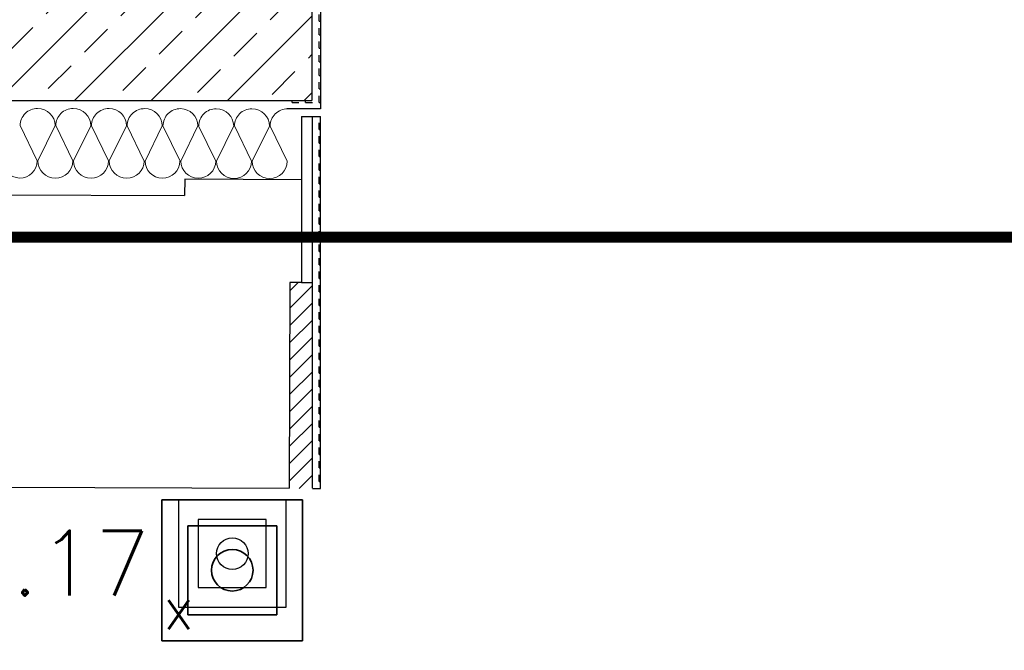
# Model space of a CAD drawing. Header units: millimetres. Extents: x -4577 to 1032787, y -66234 to 201209.
# Tile 229 of 256: x 26380 to 28199, y -56191 to -55026. Entities that reach past the tile are written whole.
import ezdxf
from ezdxf.enums import TextEntityAlignment as Align

# ---------------------------------------------------------------- set-up
doc = ezdxf.new("R2010")
doc.units = ezdxf.units.MM
for name, pattern in [('510_5_2OG_ELT_1004$0$11-07-22_DS_2OG$0$AUSGEZOGEN', [0]), ('510_5_2OG_ELT_1004$0$11-07-22_DS_2OG$0$STRICHPUNKT2_S5', [0.5, 0.35, -0.05, 0.05, -0.05]), ('510_5_2OG_ELT_1004$0$VERDECKT', [9.525, 6.35, -3.175]), ('VERDECKT', [0.375, 0.25, -0.125])]:
    doc.linetypes.add(name, pattern=pattern)
for name, color, linetype in [('0 TP BMA WP2', 1, 'Continuous'), ('510_5_2OG_ELT_1004$0$11-07-22_DS_2OG$0$Bestand', 8, '510_5_2OG_ELT_1004$0$11-07-22_DS_2OG$0$STRICHPUNKT2_S5'), ('510_5_2OG_ELT_1004$0$11-07-22_DS_2OG$0$Nichttragende_Bauteile', 8, '510_5_2OG_ELT_1004$0$11-07-22_DS_2OG$0$AUSGEZOGEN'), ('510_5_2OG_ELT_1004$0$11-07-22_DS_2OG$0$Tragende_Bauteile', 8, '510_5_2OG_ELT_1004$0$11-07-22_DS_2OG$0$AUSGEZOGEN'), ('510_5_2OG_ELT_1004$0$Brandabschnitt', 6, '510_5_2OG_ELT_1004$0$VERDECKT'), ('510_5_2OG_ELT_1004$0$E__FM_BRANDM', 1, 'Continuous')]:
    doc.layers.add(name, color=color, linetype=linetype)
doc.layers.add('510_5_2OG_ELT_1004$0$E__SYM3DPOS', color=2, linetype='Continuous', plot=False)
doc.styles.add('510_5_2OG_ELT_1004$0$Standard', font='simplex.shx')
doc.styles.add('510_5_2OG_ELT_1004$0$TXT', font='TXT.SHX', dxfattribs={"width": 0.7})
pattern_1 = [(0, (1908.297, -66879.192), (25, 25), [12.5, -12.5]), (90, (1908.297, -66879.192), (25, 25), [12.5, -12.5])]

# ---------------------------------------------------------------- blocks, each defined once
blk = doc.blocks.new('TPDK')
at = {"color": 1, "linetype": 'Continuous', "lineweight": 35}
blk.add_line((8447.8, -65580.8), (8447.8, -65841.4), dxfattribs=at)
blk.add_line((8447.8, -65580.8), (8447.8, -65841.4), dxfattribs=at)
at = {"layer": '0 TP BMA WP2', "color": 1, "linetype": 'Continuous', "lineweight": 35}
for p, q in [((8188, -65580.8), (8447.8, -65580.8)), ((8188, -65841.4), (8188, -65580.8)), ((8188, -65580.8), (8447.8, -65580.8)), ((8188, -65841.4), (8188, -65580.8)), ((8447.8, -65841.4), (8188, -65841.4)), ((8447.8, -65841.4), (8188, -65841.4))]:
    blk.add_line(p, q, dxfattribs=at)
at = {"layer": '0 TP BMA WP2', "color": 1, "lineweight": 35}
for p, q in [((8235.6, -65628.8), (8235.6, -65793.4)), ((8400.2, -65628.8), (8235.6, -65628.8)), ((8400.2, -65793.4), (8400.2, -65628.8)), ((8235.6, -65793.4), (8400.2, -65793.4))]:
    blk.add_line(p, q, dxfattribs=at)
blk.add_ellipse((8317.9, -65711.1), major_axis=(0, 38.4), ratio=1, start_param=4.712339, end_param=10.995524, dxfattribs=at)
blk = doc.blocks.new('510_5_2OG_ELT_1004$0$I641')
at = {"linetype": 'Continuous'}
for p, q in [((0, 7.943), (7.919, 7.943)), ((0, 0), (0, 7.943)), ((0, 7.943), (7.919, 7.943)), ((0, 0), (0, 7.943)), ((7.919, 7.943), (7.919, 0)), ((7.919, 7.943), (7.919, 0)), ((7.919, 0), (0, 0)), ((7.919, 0), (0, 0))]:
    blk.add_line(p, q, dxfattribs=at)
blk.add_lwpolyline([(6.468, 6.48), (1.451, 6.48), (1.451, 1.463), (6.468, 1.463)], close=True)
blk.add_circle((3.96, 3.972), 1.169)
at = {"layer": '510_5_2OG_ELT_1004$0$E__FM_BRANDM', "style": '510_5_2OG_ELT_1004$0$TXT', "flags": 1}
blk.add_attdef('EC_APPTAG', (0, 0), '', height=125, dxfattribs=at)
blk = doc.blocks.new('510_5_2OG_ELT_1004$0$11-07-22_DS_2OG$0$MUSTERELEMENT_5')
at = {"layer": '510_5_2OG_ELT_1004$0$11-07-22_DS_2OG$0$Nichttragende_Bauteile', "color": 7, "linetype": '510_5_2OG_ELT_1004$0$11-07-22_DS_2OG$0$AUSGEZOGEN', "lineweight": 18}
for p, q in [((24.4848, 11.6699), (24.5163, 11.6049)), ((24.5177, 11.6049), (24.5495, 11.6698)), ((24.5508, 11.6698), (24.5824, 11.6048)), ((24.5837, 11.6048), (24.6155, 11.6697)), ((24.6168, 11.6697), (24.6484, 11.6046)), ((24.6497, 11.6046), (24.6815, 11.6696)), ((24.6828, 11.6696), (24.7144, 11.6045)), ((24.7157, 11.6045), (24.7475, 11.6695)), ((24.7488, 11.6695), (24.7804, 11.6044)), ((24.7817, 11.6044), (24.8135, 11.6694)), ((24.8148, 11.6694), (24.8464, 11.6043)), ((24.8477, 11.6043), (24.8795, 11.6692)), ((24.8808, 11.6692), (24.9124, 11.6042)), ((24.9137, 11.6042), (24.9455, 11.6691)), ((24.9468, 11.6691), (24.9784, 11.6041))]:
    blk.add_line(p, q, dxfattribs=at)
for centre, start_param, end_param in [((24.5171, 11.6699), 1.570796, 3.141593), ((24.5171, 11.6699), 0, 1.570796), ((24.5831, 11.6698), 1.570796, 3.141593), ((24.5831, 11.6698), 0, 1.570796), ((24.6491, 11.6697), 1.570796, 3.141593), ((24.6491, 11.6697), 0, 1.570796), ((24.7151, 11.6695), 1.570796, 3.141593), ((24.7151, 11.6695), 0, 1.570796), ((24.7812, 11.6694), 1.570796, 3.141593), ((24.7812, 11.6694), 0, 1.570796), ((24.8472, 11.6693), 1.570796, 3.141593), ((24.8472, 11.6693), 0, 1.570796), ((24.9132, 11.6692), 1.570796, 3.141593), ((24.9132, 11.6692), 0, 1.570796), ((24.9792, 11.6691), 1.570796, 3.141593), ((24.484, 11.6049), 3.141593, 6.283185), ((24.55, 11.6048), 3.141593, 6.283185), ((24.616, 11.6047), 3.141593, 6.283185), ((24.682, 11.6046), 3.141593, 6.283185), ((24.748, 11.6045), 3.141593, 6.283185), ((24.814, 11.6044), 3.141593, 6.283185), ((24.8801, 11.6042), 3.141593, 6.283185), ((24.9461, 11.6041), 3.141593, 6.283185)]:
    blk.add_ellipse(centre, major_axis=(0.0323, -0.0001), ratio=0.984775, start_param=start_param, end_param=end_param, dxfattribs=at)
blk = doc.blocks.new('510_5_2OG_ELT_1004')
at = {"layer": '510_5_2OG_ELT_1004$0$11-07-22_DS_2OG$0$Nichttragende_Bauteile', "linetype": 'Continuous'}
h = blk.add_hatch(dxfattribs=at)
h.set_pattern_fill('MUSTER_NA', color=256, scale=12.5, style=0, pattern_type=2)
h.set_pattern_definition(pattern_1)
h.paths.add_polyline_path([(26935.8, -55175.6), (26935.8, -54926.4), (26922.8, -54939.4), (26922.8, -55000.8), (26920.8, -55000.8), (26920.8, -55175.6)], flags=0)
h = blk.add_hatch(dxfattribs=at)
h.set_pattern_fill('MUSTER_NA', color=256, scale=12.5, style=0, pattern_type=2)
h.set_pattern_definition(pattern_1)
h.paths.add_polyline_path([(26874.1, -55190.6), (26919.8, -55190.6), (26919.8, -55175.6), (26874.1, -55175.6)], flags=0)
h = blk.add_hatch(dxfattribs=at)
h.set_pattern_fill('MUSTER_NA', color=256, scale=12.5, style=0, pattern_type=2)
h.set_pattern_definition(pattern_1)
h.paths.add_polyline_path([(26935.8, -55175.6), (26919.8, -55175.6), (26919.8, -55190.6), (26935.8, -55190.6)], flags=0)
h = blk.add_hatch(dxfattribs=at)
h.set_pattern_fill('MUSTER_NA', color=256, scale=12.5, style=0, pattern_type=2)
h.set_pattern_definition(pattern_1)
h.paths.add_polyline_path([(26935.8, -55891.8), (26920.8, -55891.8), (26920.8, -55204.7), (26935.8, -55204.2)], flags=0)
at = {"layer": '510_5_2OG_ELT_1004$0$11-07-22_DS_2OG$0$Tragende_Bauteile', "linetype": 'Continuous'}
h = blk.add_hatch(dxfattribs=at)
h.set_pattern_fill('SCHRAFFUR_16', color=256, scale=1000, style=0, pattern_type=2)
h.set_pattern_definition([(45, (1895.8, -66891.69), (-70.71068, 70.71068), []), (45, (1860.44, -66856.34), (-70.71068, 70.71068), [60, -35])])
h.paths.add_polyline_path([(19380, -55175.6), (26919.8, -55175.6), (26919.8, -54875.6), (19380, -54875.6)], flags=0)
h = blk.add_hatch(dxfattribs=at)
h.set_pattern_fill('SCHRAFFUR_24', color=256, scale=1000, style=0, pattern_type=2)
h.set_pattern_definition([(45, (1895.797, -66891.69), (-31.819805, 31.819805), []), (45, (1879.887, -66875.78), (-31.819805, 31.819805), [])])
h.paths.add_polyline_path([(26879.1, -55511.6), (26879.1, -55891.8), (26920.8, -55891.8), (26920.8, -55511.6)], flags=0)
at = {"layer": '510_5_2OG_ELT_1004$0$11-07-22_DS_2OG$0$Bestand', "linetype": '510_5_2OG_ELT_1004$0$11-07-22_DS_2OG$0$AUSGEZOGEN'}
for p, q in [((26900.8, -55204.7), (26935.8, -55204.7)), ((26900.8, -55204.7), (26900.8, -55511.7)), ((26684.8, -55320.8), (26684.7, -55350.8)), ((26900.8, -55321.7), (26684.8, -55320.8)), ((25364.6, -55345.9), (26684.7, -55350.8)), ((26879.1, -55511.6), (26877.7, -55891.6)), ((26900.8, -55511.7), (26879.1, -55511.6)), ((25167.2, -55885.1), (26877.7, -55891.6))]:
    blk.add_line(p, q, dxfattribs=at)
blk.add_lwpolyline([(26900.8, -55445.2), (26900.8, -55445.2)], close=True, dxfattribs=at)
at = {"layer": '510_5_2OG_ELT_1004$0$11-07-22_DS_2OG$0$Nichttragende_Bauteile', "linetype": '510_5_2OG_ELT_1004$0$11-07-22_DS_2OG$0$AUSGEZOGEN'}
for p, q in [((26935.8, -54926.4), (26935.8, -55175.6)), ((26935.8, -55175.6), (26935.8, -55190.6)), ((26935.8, -55190.6), (26874.1, -55190.6)), ((26920.8, -55891.6), (26920.8, -55204.7)), ((26935.8, -55891.8), (26935.8, -55204.7)), ((26900.8, -55511.7), (26920.8, -55511.7)), ((26920.8, -55891.8), (26935.8, -55891.8))]:
    blk.add_line(p, q, dxfattribs=at)
at = {"layer": '510_5_2OG_ELT_1004$0$11-07-22_DS_2OG$0$Tragende_Bauteile', "linetype": '510_5_2OG_ELT_1004$0$11-07-22_DS_2OG$0$AUSGEZOGEN'}
for p in [(26919.8, -54875.6), (19380, -55175.6)]:
    blk.add_line(p, (26919.8, -55175.6), dxfattribs=at)
at = {"layer": '510_5_2OG_ELT_1004$0$Brandabschnitt', "lineweight": 25, "const_width": 20, "flags": 128}
blk.add_lwpolyline([(18958, -65392.4), (18958, -55428), (46739.4, -55428), (46739.4, -55068.7)], dxfattribs=at)
at = {"layer": '510_5_2OG_ELT_1004$0$11-07-22_DS_2OG$0$Nichttragende_Bauteile', "linetype": '510_5_2OG_ELT_1004$0$11-07-22_DS_2OG$0$AUSGEZOGEN', "xscale": 1000, "yscale": 1000, "zscale": 1000}
blk.add_blockref('510_5_2OG_ELT_1004$0$11-07-22_DS_2OG$0$MUSTERELEMENT_5', (1895.8, -66891.7), dxfattribs=at)
at = {"layer": '510_5_2OG_ELT_1004$0$E__FM_BRANDM', "lineweight": 25}
ref = blk.add_blockref('510_5_2OG_ELT_1004$0$I641', (26673.7, -56111.6, 122100), dxfattribs=dict(at, xscale=25, yscale=25, zscale=25))
ref.add_attrib('EC_3DPOS', 'x', dxfattribs={"layer": '510_5_2OG_ELT_1004$0$E__SYM3DPOS', "height": 80, "style": '510_5_2OG_ELT_1004$0$TXT'}).set_placement((26673.7, -56111.6, 122100), align=Align.MIDDLE)
at = {"layer": '510_5_2OG_ELT_1004$0$E__FM_BRANDM', "lineweight": 25, "insert": (26004, -55970, -122100), "char_height": 120, "width": 2427.901, "attachment_point": 1, "style": '510_5_2OG_ELT_1004$0$Standard'}
blk.add_mtext('2.34.17', dxfattribs=at)

msp = doc.modelspace()

# ---------------------------------------------------------------- block references
msp.add_blockref('510_5_2OG_ELT_1004', (0, -0.1))
at = {"layer": '0 TP BMA WP2', "color": 7, "linetype": 'VERDECKT', "lineweight": 25}
msp.add_blockref('TPDK', (18454.8, 9667.9), dxfattribs=at)

doc.saveas('drawing.dxf')
